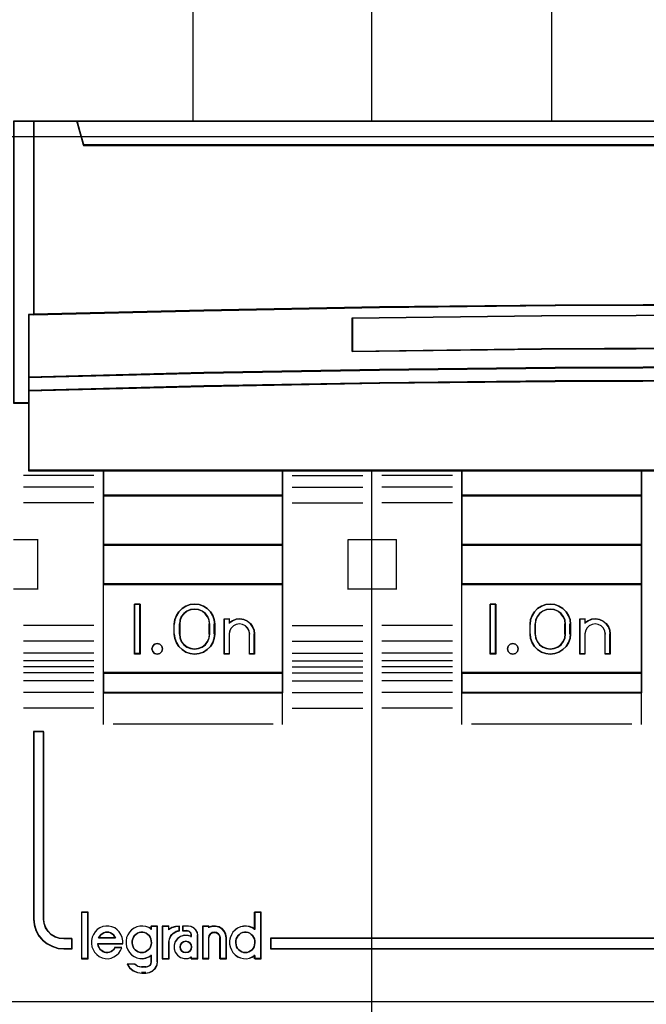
# Model space of a CAD drawing. Header units: millimetres. Extents: x 203 to 3426, y 719 to 2381.
# Tile 154 of 185: x 3369.24 to 3372.49, y 2289.53 to 2294.64. Entities that reach past the tile are written whole.
import ezdxf

# ---------------------------------------------------------------- set-up
doc = ezdxf.new("R2010")
doc.units = ezdxf.units.MM
doc.layers.add('45', color=7, linetype='Continuous')
doc.layers.add('E_Legrand_obudowy', color=7, linetype='Continuous')

# ---------------------------------------------------------------- blocks, each defined once
blk = doc.blocks.new('XL3 160 wnękowa 6x24M')
at = {"layer": 'E_Legrand_obudowy'}
blk.add_lwpolyline([(-215.641, -325.091), (215.545, -325.091), (215.545, -370.033), (-215.641, -370.033), (-215.641, -325.091)], dxfattribs=at)
blk = doc.blocks.new('S304 TX3')
at = {"layer": '45', "color": 139}
for points in [[(17.970325, 22.215289), (17.970325, 41.02555)], [(8.979787, 29.461747), (8.979787, 22.215289)], [(26.975195, 29.461747), (26.975195, 22.215289)], [(-0.014334, 22.247615), (71.983424, 22.247615)], [(0.981828, 22.247615), (0.981828, 12.531794)], [(3.164067, 22.247615), (3.518815, 21.033586)], [(3.486565, 21.065913), (68.482525, 21.065913)], [(71.232719, 12.521018), (62.422764, 12.749816), (53.612809, 12.919948), (44.797285, 13.01968), (35.981761, 13.049013), (27.171805, 13.01968), (18.356281, 12.919948), (9.540757, 12.749816), (0.736371, 12.521018)], [(0.736371, 12.553344), (0.736371, 4.701668)], [(54.989552, 12.339632), (45.485257, 12.473992), (35.980962, 12.521018), (26.482238, 12.473992), (16.972371, 12.339632)], [(16.972371, 10.694587), (16.972371, 12.371958)], [(54.989552, 10.694587), (45.485257, 10.823202), (35.980962, 10.870586), (26.482238, 10.823202), (16.972371, 10.694587)], [(71.232719, 9.387172), (62.422764, 9.621038), (53.612809, 9.778898), (44.797285, 9.884137), (35.981761, 9.913371), (27.171805, 9.884137), (18.356281, 9.778898), (9.540757, 9.621038), (0.736371, 9.387172)], [(71.232719, 8.710117), (62.422764, 8.944782), (53.612809, 9.114913), (44.797285, 9.208779), (35.981761, 9.238112), (27.171805, 9.208779), (18.356281, 9.114913), (9.540757, 8.944782), (0.736371, 8.710117)], [(35.981762, 9.221949), (27.175837, 9.194451), (18.364346, 9.106459), (9.552854, 8.946972), (0.752496, 8.726991), (0.752496, 8.105544), (0.752496, 4.717831), (4.504198, 4.717831), (13.488246, 4.717831), (17.985836, 4.717831), (22.483426, 4.717831), (31.489738, 4.717831), (35.981762, 4.717831)], [(0.768621, 8.121062), (-0.014334, 8.121062)], [(4.020479, 4.475384), (0.480164, 4.475384)], [(71.232719, 4.733994), (0.736371, 4.733994)], [(4.488102, 4.733994), (4.488102, -6.438303)], [(4.488102, 4.733994), (13.505514, 4.733994)], [(13.471473, 4.733994), (13.471473, -6.438303)], [(13.973137, 4.475384), (17.508077, 4.475384)], [(17.970325, -41.02555), (17.970325, 4.733994)], [(22.005137, 4.475384), (18.470197, 4.475384)], [(22.467385, 4.733994), (22.467385, -6.438303)], [(22.467385, 4.733994), (31.506297, 4.733994)], [(31.474047, 4.733994), (31.474047, -6.438303)], [(4.020479, 3.888125), (0.480164, 3.888125)], [(4.488102, 3.475068), (13.505514, 3.475068)], [(13.973137, 3.888125), (17.508077, 3.888125)], [(22.005137, 3.888125), (18.470197, 3.888125)], [(22.467385, 3.475068), (31.506297, 3.475068)], [(4.020479, 3.096133), (0.480164, 3.096133)], [(13.973137, 3.096133), (17.508077, 3.096133)], [(22.005137, 3.096133), (18.470197, 3.096133)], [(-0.014334, 1.253539), (1.220118, 1.253539)], [(1.187869, 1.253539), (1.187869, -1.248151)], [(4.488102, 1.005704), (13.505514, 1.005704)], [(16.773497, -1.248151), (16.773497, 1.253539)], [(16.773497, 1.253539), (18.002574, 1.253539)], [(17.970325, 1.253539), (19.210152, 1.253539)], [(19.177902, 1.253539), (19.177902, -1.248151)], [(22.467385, 1.005704), (31.506297, 1.005704)], [(4.488102, -0.973378), (13.505514, -0.973378)], [(22.467385, -0.973378), (31.506297, -0.973378)], [(-0.014334, -1.215824), (1.220118, -1.215824)], [(16.773497, -1.215824), (18.002574, -1.215824)], [(17.970325, -1.215824), (19.210152, -1.215824)], [(6.335301, -1.98447), (6.052219, -1.98447)], [(6.052219, -1.98447), (6.052219, -4.493343)], [(6.303051, -1.98447), (6.303051, -4.493343)], [(10.087032, -3.008133), (10.058738, -2.780652), (9.985176, -2.570233), (9.860685, -2.376874), (9.702243, -2.211951), (9.509849, -2.092523), (9.29482, -2.012905), (9.068474, -1.98447), (8.842128, -2.012905), (8.627099, -2.092523), (8.440364, -2.211951), (8.276263, -2.376874), (8.157431, -2.570233), (8.07821, -2.780652), (8.049917, -3.008133)], [(9.830825, -3.008133), (9.808068, -2.806898), (9.728419, -2.622912), (9.614636, -2.461925), (9.449649, -2.335434), (9.267596, -2.26069), (9.068474, -2.237692), (8.869353, -2.26069), (8.687299, -2.335434), (8.528002, -2.461925), (8.40284, -2.622912), (8.328881, -2.806898), (8.306124, -3.008133)], [(24.187376, -1.98447), (23.902503, -1.98447)], [(23.902503, -1.98447), (23.902503, -4.493343)], [(24.153335, -1.98447), (24.153335, -4.493343)], [(27.939107, -3.008133), (27.910814, -2.780652), (27.837251, -2.570233), (27.712761, -2.376874), (27.554319, -2.211951), (27.356266, -2.092523), (27.146896, -2.012905), (26.92055, -1.98447), (26.694204, -2.012905), (26.479175, -2.092523), (26.281122, -2.211951), (26.12268, -2.376874), (26.003848, -2.570233), (25.930286, -2.780652), (25.901992, -3.008133)], [(27.6829, -3.008133), (27.660148, -2.806898), (27.580516, -2.622912), (27.466756, -2.461925), (27.301803, -2.335434), (27.114099, -2.26069), (26.920706, -2.237692), (26.721626, -2.26069), (26.539609, -2.335434), (26.374657, -2.461925), (26.255209, -2.622912), (26.181265, -2.806898), (26.152825, -3.008133)], [(10.554654, -2.73336), (10.832361, -2.73336)], [(10.554654, -2.73336), (10.554654, -4.493343)], [(10.800111, -2.73336), (10.800111, -2.95246)], [(12.079355, -3.502006), (12.062222, -3.306976), (11.982269, -3.123419), (11.868051, -2.968543), (11.719567, -2.842347), (11.536818, -2.762041), (11.342648, -2.73336), (11.148477, -2.744833), (10.965728, -2.819403), (10.800111, -2.92839)], [(28.40673, -2.73336), (28.684437, -2.73336)], [(28.40673, -2.73336), (28.40673, -4.493343)], [(28.650395, -2.73336), (28.650395, -2.95246)], [(29.93143, -3.502006), (29.908555, -3.306976), (29.834209, -3.123419), (29.719831, -2.968543), (29.571139, -2.842347), (29.388134, -2.762041), (29.193691, -2.73336), (28.99353, -2.744833), (28.816243, -2.819403), (28.650395, -2.92839)], [(4.020479, -3.063806), (0.480164, -3.063806)], [(8.049917, -3.502006), (8.049917, -2.975807)], [(8.306124, -3.502006), (8.306124, -2.975807)], [(9.798575, -3.502006), (9.798575, -2.975807)], [(10.054782, -3.502006), (10.054782, -2.975807)], [(11.835689, -3.502006), (11.812676, -3.344146), (11.737885, -3.19798), (11.62282, -3.0752), (11.473237, -3.00504), (11.3179, -2.975807), (11.162564, -3.00504), (11.018733, -3.0752), (10.897916, -3.19798), (10.828877, -3.344146), (10.800111, -3.502006)], [(13.973137, -3.063806), (17.508077, -3.063806)], [(22.005137, -3.063806), (18.470197, -3.063806)], [(25.901992, -3.502006), (25.901992, -2.975807)], [(26.152825, -3.502006), (26.152825, -2.975807)], [(27.648859, -3.502006), (27.648859, -2.975807)], [(27.905066, -3.502006), (27.905066, -2.975807)], [(29.685973, -3.502006), (29.657207, -3.344146), (29.588169, -3.19798), (29.467351, -3.0752), (29.323521, -3.00504), (29.168184, -2.975807), (29.012847, -3.00504), (28.869017, -3.0752), (28.7482, -3.19798), (28.679161, -3.344146), (28.650395, -3.502006)], [(4.020479, -3.848614), (0.480164, -3.848614)], [(8.049917, -3.469679), (8.07821, -3.69716), (8.157431, -3.918954), (8.276263, -4.106625), (8.440364, -4.265862), (8.627099, -4.390976), (8.842128, -4.464908), (9.068474, -4.493343), (9.29482, -4.464908), (9.509849, -4.390976), (9.702243, -4.265862), (9.860685, -4.106625), (9.985176, -3.918954), (10.058738, -3.69716), (10.087032, -3.469679)], [(8.306124, -3.469679), (8.328881, -3.670914), (8.40284, -3.8549), (8.528002, -4.021637), (8.687299, -4.142378), (8.869353, -4.217123), (9.068474, -4.240121), (9.267596, -4.217123), (9.449649, -4.142378), (9.614636, -4.021637), (9.728419, -3.8549), (9.808068, -3.670914), (9.830825, -3.469679)], [(10.800111, -3.469679), (10.800111, -4.493343)], [(11.801648, -3.469679), (11.801648, -4.493343)], [(12.047105, -3.469679), (12.047105, -4.493343)], [(13.973137, -3.848614), (17.508077, -3.848614)], [(22.005137, -3.848614), (18.470197, -3.848614)], [(25.901992, -3.469679), (25.930286, -3.69716), (26.003848, -3.918954), (26.12268, -4.106625), (26.281122, -4.265862), (26.479175, -4.390976), (26.694204, -4.464908), (26.92055, -4.493343), (27.146896, -4.464908), (27.356266, -4.390976), (27.554319, -4.265862), (27.712761, -4.106625), (27.837251, -3.918954), (27.910814, -3.69716), (27.939107, -3.469679)], [(26.152825, -3.469679), (26.181265, -3.670914), (26.255209, -3.8549), (26.374657, -4.021637), (26.539609, -4.142378), (26.721626, -4.217123), (26.920706, -4.240121), (27.114099, -4.217123), (27.301803, -4.142378), (27.466756, -4.021637), (27.580516, -3.8549), (27.660148, -3.670914), (27.6829, -3.469679)], [(28.650395, -3.469679), (28.650395, -4.493343)], [(29.653723, -3.469679), (29.653723, -4.493343)], [(29.897389, -3.469679), (29.897389, -4.493343)], [(4.020479, -4.448445), (0.480164, -4.448445)], [(4.020479, -4.839952), (0.480164, -4.839952)], [(6.335301, -4.459221), (6.052219, -4.459221)], [(10.554654, -4.459221), (10.832361, -4.459221)], [(11.801648, -4.459221), (12.079355, -4.459221)], [(13.973137, -4.448445), (17.508077, -4.448445)], [(13.973137, -4.839952), (17.508077, -4.839952)], [(22.005137, -4.448445), (18.470197, -4.448445)], [(22.005137, -4.839952), (18.470197, -4.839952)], [(24.187376, -4.459221), (23.902503, -4.459221)], [(28.40673, -4.459221), (28.684437, -4.459221)], [(29.653723, -4.459221), (29.93143, -4.459221)], [(4.020479, -5.136275), (0.480164, -5.136275)], [(4.020479, -5.432599), (0.480164, -5.432599)], [(4.488102, -5.416436), (13.505514, -5.416436)], [(13.973137, -5.136275), (17.508077, -5.136275)], [(13.973137, -5.432599), (17.508077, -5.432599)], [(22.005137, -5.136275), (18.470197, -5.136275)], [(22.005137, -5.432599), (18.470197, -5.432599)], [(22.467385, -5.416436), (31.506297, -5.416436)], [(4.020479, -5.829493), (0.480164, -5.829493)], [(13.973137, -5.829493), (17.508077, -5.829493)], [(22.005137, -5.829493), (18.470197, -5.829493)], [(4.020479, -6.42214), (0.480164, -6.42214)], [(4.488102, -6.405977), (13.505514, -6.405977)], [(4.488102, -6.405977), (4.488102, -8.033063)], [(13.471473, -6.405977), (13.471473, -8.033063)], [(13.973137, -6.42214), (17.508077, -6.42214)], [(22.005137, -6.42214), (18.470197, -6.42214)], [(22.467385, -6.405977), (31.506297, -6.405977)], [(22.467385, -6.405977), (22.467385, -8.033063)], [(31.474047, -6.405977), (31.474047, -8.033063)], [(4.020479, -7.214132), (0.480164, -7.214132)], [(13.973137, -7.214132), (17.508077, -7.214132)], [(22.005137, -7.214132), (18.470197, -7.214132)], [(4.977224, -8.000736), (13.009225, -8.000736)], [(22.967257, -8.000736), (31.004633, -8.000736)], [(3.386232, -17.447173), (3.386232, -19.778251)], [(3.386232, -17.447173), (3.724856, -17.447173)], [(3.692606, -17.447173), (3.692606, -19.778251)], [(12.06323, -17.447173), (12.06323, -18.332552)], [(12.06323, -17.447173), (12.403645, -17.447173)], [(12.369603, -17.447173), (12.369603, -19.778251)], [(5.460972, -19.037848), (5.460972, -18.880793), (5.432571, -18.718129), (5.370091, -18.572292), (5.29057, -18.437673), (5.176968, -18.325491), (5.063367, -18.235745), (4.915685, -18.174045), (4.762323, -18.145999), (4.614641, -18.14039), (4.461279, -18.168436), (4.319277, -18.224527), (4.188635, -18.314273), (4.080714, -18.426455), (3.989833, -18.561074), (3.927352, -18.706911), (3.898952, -18.858357), (3.893271, -19.021021), (3.915992, -19.178076), (3.972793, -19.323913), (4.052314, -19.458532), (4.160235, -19.576323), (4.285197, -19.671678), (4.427198, -19.733379), (4.57488, -19.772642), (4.733922, -19.778251), (4.875924, -19.750206), (5.023606, -19.694115), (5.154248, -19.609978), (5.262169, -19.503405), (5.35873, -19.374395), (5.421211, -19.228558)], [(6.903256, -18.303055), (6.771836, -18.218918), (6.628987, -18.162827), (6.480425, -18.14039), (6.320435, -18.145999), (6.171872, -18.174045), (6.034738, -18.241354), (5.903318, -18.3311), (5.800467, -18.443282), (5.714758, -18.577901), (5.657618, -18.723738), (5.634763, -18.880793), (5.634763, -19.037848), (5.657618, -19.189295), (5.714758, -19.335131), (5.800467, -19.46975), (5.903318, -19.587542), (6.034738, -19.677287), (6.171872, -19.738988), (6.320435, -19.772642), (6.480425, -19.778251), (6.628987, -19.750206), (6.771836, -19.694115), (6.903256, -19.609978)], [(6.871006, -18.14039), (6.871006, -18.332552)], [(6.871006, -18.14039), (7.20963, -18.14039)], [(7.17738, -18.14039), (7.17738, -19.932699)], [(7.449712, -18.14039), (7.449712, -19.778251)], [(7.449712, -18.14039), (7.79371, -18.14039)], [(8.306124, -18.14039), (8.110755, -18.160145), (7.927227, -18.225995), (7.76146, -18.337939)], [(7.76146, -18.14039), (7.76146, -18.337939)], [(8.273874, -18.14039), (8.273874, -18.404388)], [(8.467373, -18.14039), (8.467373, -18.404388)], [(8.762997, -18.14039), (8.467373, -18.14039)], [(9.225244, -18.630671), (9.207306, -18.482996), (9.129574, -18.341228), (9.021945, -18.228995), (8.884419, -18.158111), (8.728955, -18.14039)], [(9.463535, -18.14039), (9.463535, -19.778251)], [(9.463535, -18.14039), (9.809325, -18.14039)], [(10.665737, -18.745609), (10.636826, -18.571026), (10.561658, -18.408083), (10.446015, -18.274237), (10.295678, -18.186946), (10.116431, -18.14039), (9.948748, -18.152029), (9.775283, -18.204404)], [(9.775283, -18.14039), (9.775283, -18.233777)], [(12.097271, -18.303055), (11.965851, -18.218918), (11.823002, -18.162827), (11.67444, -18.14039), (11.525878, -18.145999), (11.371602, -18.174045), (11.228753, -18.241354), (11.108761, -18.3311), (10.994482, -18.443282), (10.914487, -18.577901), (10.863061, -18.723738), (10.828778, -18.880793), (10.828778, -19.037848), (10.863061, -19.189295), (10.914487, -19.335131), (10.994482, -19.46975), (11.108761, -19.587542), (11.228753, -19.677287), (11.371602, -19.738988), (11.525878, -19.772642), (11.67444, -19.778251), (11.823002, -19.750206), (11.965851, -19.694115), (12.097271, -19.609978)], [(5.106224, -18.745609), (5.054036, -18.665563), (4.996049, -18.585517), (4.926465, -18.523943), (4.845283, -18.480842), (4.764102, -18.450055), (4.677122, -18.443897), (4.59594, -18.450055), (4.50896, -18.480842), (4.427779, -18.523943), (4.358195, -18.585517), (4.294409, -18.665563), (4.24802, -18.745609)], [(4.24802, -18.713283), (5.106224, -18.713283)], [(8.306124, -18.372061), (8.140357, -18.418511), (7.98643, -18.511409), (7.862104, -18.639145), (7.791061, -18.801718), (7.76146, -18.970096)], [(8.913496, -18.66416), (8.739788, -18.607593), (8.54871, -18.601937), (8.369212, -18.658503), (8.212875, -18.76598), (8.09707, -18.918709), (8.039167, -19.094065), (8.039167, -19.280735), (8.09707, -19.456091), (8.212875, -19.608821), (8.369212, -19.716297), (8.54871, -19.772864), (8.739788, -19.772864), (8.913496, -19.704984)], [(8.467373, -18.372061), (8.684164, -18.372061)], [(8.913496, -18.630671), (8.887976, -18.498212), (8.785895, -18.403599), (8.651914, -18.372061)], [(8.879454, -18.596549), (8.879454, -18.695323)], [(9.191203, -18.596549), (9.191203, -19.778251)], [(10.353989, -18.745609), (10.330368, -18.628619), (10.265411, -18.530101), (10.176834, -18.468527), (10.064636, -18.443897), (9.958343, -18.468527), (9.86386, -18.530101), (9.798904, -18.628619), (9.775283, -18.745609)], [(9.775283, -18.713283), (9.775283, -19.778251)], [(10.321739, -18.713283), (10.321739, -19.778251)], [(10.633487, -18.713283), (10.633487, -19.778251)], [(4.20502, -19.020381), (5.460972, -19.020381)], [(4.20502, -19.020381), (4.228123, -19.115281), (4.268553, -19.204249), (4.320535, -19.293217), (4.378292, -19.35846), (4.459152, -19.411841), (4.534237, -19.453359), (4.620873, -19.471152), (4.713285, -19.471152), (4.805697, -19.453359), (4.886557, -19.417772), (4.955866, -19.370322), (5.03095, -19.305079), (5.082932, -19.222042)], [(5.050682, -19.207155), (5.423347, -19.207155)], [(7.449712, -19.778251), (7.79371, -19.778251), (7.79371, -18.93777)], [(3.386232, -19.745925), (3.724856, -19.745925)], [(6.871006, -19.580702), (6.871006, -19.932699)], [(8.879454, -19.674089), (8.879454, -19.778251)], [(8.879454, -19.745925), (9.225244, -19.745925)], [(9.463535, -19.745925), (9.809325, -19.745925)], [(10.321739, -19.745925), (10.665737, -19.745925)], [(12.06323, -19.580702), (12.06323, -19.778251)], [(12.06323, -19.745925), (12.403645, -19.745925)], [(5.679554, -20.033269), (5.807506, -20.227892), (5.987802, -20.375333), (6.20881, -20.475593), (6.435634, -20.510979)], [(5.679554, -20.033269), (6.091635, -20.033269)], [(6.057594, -20.033269), (6.228321, -20.161568), (6.435634, -20.202084)], [(6.403384, -20.169758), (6.630924, -20.169758)], [(6.596883, -20.510979), (6.791312, -20.476087), (6.956282, -20.394673), (7.097685, -20.260921), (7.186062, -20.086462), (7.20963, -19.900373)], [(6.596883, -20.202084), (6.715681, -20.177454), (6.815721, -20.115881), (6.878246, -20.017363), (6.903256, -19.900373)], [(6.630924, -20.478653), (6.403384, -20.478653)]]:
    blk.add_lwpolyline(points, dxfattribs=at)
at = {"layer": '45', "color": 7}
for points in [[(1.014078, 12.541976), (1.014078, 22.247615), (-0.014334, 22.247615), (-0.014334, 8.088736), (0.761284, 8.088736), (0.761284, 8.711528), (0.761284, 9.389435), (0.761284, 12.530953), (1.014078, 12.541976)], [(18.356544, 12.89593), (27.171985, 12.989723), (35.981858, 13.017309), (44.797299, 12.989723), (53.61274, 12.89593), (62.422612, 12.735931), (70.981887, 12.531794), (70.981887, 22.247615), (68.804479, 22.247615), (68.481487, 21.061413), (3.487797, 21.061413), (3.164805, 22.247615), (0.981828, 22.247615), (0.981828, 12.531794), (9.541103, 12.735931), (18.356544, 12.89593)], [(3.487065, 21.033586), (68.482026, 21.033586), (68.805023, 22.247615), (62.985493, 22.247615), (53.991674, 22.247615), (44.981149, 22.247615), (35.981761, 22.247615), (26.987942, 22.247615), (17.977416, 22.247615), (8.983597, 22.247615), (3.164067, 22.247615), (3.487065, 21.033586)], [(44.797285, 9.858773), (53.612809, 9.758904), (62.422764, 9.609102), (71.232719, 9.387172), (71.232719, 12.549671), (70.98212, 12.560767), (62.422764, 12.766052), (53.612809, 12.926952), (44.797285, 13.021272), (35.981761, 13.049013), (27.171805, 13.021272), (18.356281, 12.926952), (9.540757, 12.766052), (0.981401, 12.560767), (0.736371, 12.549671), (0.736371, 9.387172), (9.540757, 9.609102), (18.356281, 9.758904), (27.171805, 9.858773), (35.981761, 9.886514), (44.797285, 9.858773)], [(54.989552, 12.369749), (54.989552, 10.694587), (45.485257, 10.801036), (35.980962, 10.840254), (26.482238, 10.801036), (16.972371, 10.694587), (16.972371, 12.369749), (26.482238, 12.4818), (35.980962, 12.521018), (45.485257, 12.4818), (54.989552, 12.369749)], [(35.980962, 10.840254), (45.485257, 10.801036), (54.989552, 10.694587), (54.989552, 12.369749), (45.485257, 12.4818), (35.980962, 12.521018), (26.482238, 12.4818), (16.972371, 12.369749), (16.972371, 10.694587), (26.482238, 10.801036), (35.980962, 10.840254)], [(53.612809, 9.099904), (62.422764, 8.93608), (71.232719, 8.710117), (71.232719, 9.404954), (62.422764, 9.630917), (53.612809, 9.783442), (44.797285, 9.885125), (35.981761, 9.913371), (27.171805, 9.885125), (18.356281, 9.783442), (9.540757, 9.630917), (0.736371, 9.404954), (0.736371, 8.710117), (9.540757, 8.93608), (18.356281, 9.099904), (27.171805, 9.190289), (35.981761, 9.218534), (44.797285, 9.190289), (53.612809, 9.099904)], [(13.505514, 4.733994), (4.488102, 4.733994), (4.488102, 3.442741), (13.505514, 3.442741), (13.505514, 4.733994)], [(22.467385, 4.733994), (22.467385, 3.442741), (31.506297, 3.442741), (31.506297, 4.733994), (22.467385, 4.733994)], [(13.505514, 0.973378), (13.505514, 3.475068), (4.488102, 3.475068), (4.488102, 0.973378), (13.505514, 0.973378)], [(31.506297, 0.973378), (31.506297, 3.475068), (22.467385, 3.475068), (22.467385, 0.973378), (31.506297, 0.973378)], [(13.505514, -1.005704), (13.505514, 1.005704), (4.488102, 1.005704), (4.488102, -1.005704), (13.505514, -1.005704)], [(31.506297, -1.005704), (31.506297, 1.005704), (22.467385, 1.005704), (22.467385, -1.005704), (31.506297, -1.005704)], [(4.488102, -5.448762), (13.505514, -5.448762), (13.505514, -0.973378), (4.488102, -0.973378), (4.488102, -5.448762)], [(22.467385, -0.973378), (22.467385, -5.448762), (31.506297, -5.448762), (31.506297, -0.973378), (22.467385, -0.973378)], [(6.335301, -1.98447), (6.335301, -4.493343), (6.052219, -4.493343), (6.052219, -1.98447), (6.335301, -1.98447)], [(9.509849, -4.392988), (9.29482, -4.465466), (9.068474, -4.493343), (8.842128, -4.465466), (8.627099, -4.392988), (8.440364, -4.270332), (8.276263, -4.114224), (8.157431, -3.93024), (8.07821, -3.712804), (8.049917, -3.489794), (8.049917, -2.988019), (8.07821, -2.765008), (8.157431, -2.558723), (8.276263, -2.369164), (8.440364, -2.207481), (8.627099, -2.0904), (8.842128, -2.012346), (9.068474, -1.98447), (9.29482, -2.012346), (9.509849, -2.0904), (9.702243, -2.207481), (9.860685, -2.369164), (9.985176, -2.558723), (10.058738, -2.765008), (10.087032, -2.988019), (10.087032, -3.489794), (10.058738, -3.712804), (9.985176, -3.93024), (9.860685, -4.114224), (9.702243, -4.270332), (9.509849, -4.392988)], [(8.687299, -4.145033), (8.869353, -4.217747), (9.068474, -4.240121), (9.267596, -4.217747), (9.449649, -4.145033), (9.614636, -4.027572), (9.728419, -3.865364), (9.808068, -3.686376), (9.830825, -3.490608), (9.830825, -2.987204), (9.808068, -2.791436), (9.728419, -2.612448), (9.614636, -2.455833), (9.449649, -2.332779), (9.267596, -2.260065), (9.068474, -2.237692), (8.869353, -2.260065), (8.687299, -2.332779), (8.528002, -2.455833), (8.40284, -2.612448), (8.328881, -2.791436), (8.306124, -2.987204), (8.306124, -3.490608), (8.328881, -3.686376), (8.40284, -3.865364), (8.528002, -4.027572), (8.687299, -4.145033)], [(24.187376, -1.98447), (24.187376, -4.493343), (23.902503, -4.493343), (23.902503, -1.98447), (24.187376, -1.98447)], [(25.930286, -2.765008), (26.003848, -2.558723), (26.12268, -2.369164), (26.281122, -2.207481), (26.479175, -2.0904), (26.694204, -2.012346), (26.92055, -1.98447), (27.146896, -2.012346), (27.356266, -2.0904), (27.554319, -2.207481), (27.712761, -2.369164), (27.837251, -2.558723), (27.910814, -2.765008), (27.939107, -2.988019), (27.939107, -3.489794), (27.910814, -3.712804), (27.837251, -3.93024), (27.712761, -4.114224), (27.554319, -4.270332), (27.356266, -4.392988), (27.146896, -4.465466), (26.92055, -4.493343), (26.694204, -4.465466), (26.479175, -4.392988), (26.281122, -4.270332), (26.12268, -4.114224), (26.003848, -3.93024), (25.930286, -3.712804), (25.901992, -3.489794), (25.901992, -2.988019), (25.930286, -2.765008)], [(26.181265, -2.791436), (26.152825, -2.987204), (26.152825, -3.490608), (26.181265, -3.686376), (26.255209, -3.865364), (26.374657, -4.027572), (26.539609, -4.145033), (26.721626, -4.217747), (26.920706, -4.240121), (27.114099, -4.217747), (27.301803, -4.145033), (27.466756, -4.027572), (27.580516, -3.865364), (27.660148, -3.686376), (27.6829, -3.490608), (27.6829, -2.987204), (27.660148, -2.791436), (27.580516, -2.612448), (27.466756, -2.455833), (27.301803, -2.332779), (27.114099, -2.260065), (26.920706, -2.237692), (26.721626, -2.260065), (26.539609, -2.332779), (26.374657, -2.455833), (26.255209, -2.612448), (26.181265, -2.791436)], [(12.079355, -4.493343), (11.829031, -4.493343), (11.829031, -3.484436), (11.806274, -3.3331), (11.732315, -3.192974), (11.618531, -3.075268), (11.470612, -3.008007), (11.317004, -2.979982), (11.163397, -3.008007), (11.021167, -3.075268), (10.901694, -3.192974), (10.833424, -3.3331), (10.804978, -3.484436), (10.804978, -4.493343), (10.554654, -4.493343), (10.554654, -2.73336), (10.804978, -2.73336), (10.804978, -2.923932), (10.969964, -2.817436), (11.152018, -2.74457), (11.34545, -2.73336), (11.538882, -2.761385), (11.720936, -2.839856), (11.868855, -2.963167), (11.982639, -3.114503), (12.062287, -3.293864), (12.079355, -3.484436), (12.079355, -4.493343)], [(28.40673, -4.493343), (28.40673, -2.73336), (28.657054, -2.73336), (28.657054, -2.923932), (28.82204, -2.817436), (28.998405, -2.74457), (29.197526, -2.73336), (29.390958, -2.761385), (29.573012, -2.839856), (29.720931, -2.963167), (29.834714, -3.114503), (29.908674, -3.293864), (29.93143, -3.484436), (29.93143, -4.493343), (29.681106, -4.493343), (29.681106, -3.484436), (29.65266, -3.3331), (29.58439, -3.192974), (29.464917, -3.075268), (29.322688, -3.008007), (29.16908, -2.979982), (29.015472, -3.008007), (28.873243, -3.075268), (28.75377, -3.192974), (28.6855, -3.3331), (28.657054, -3.484436), (28.657054, -4.493343), (28.40673, -4.493343)], [(7.42483, -4.10028), (7.460462, -4.223479), (7.42483, -4.358411), (7.329812, -4.458143), (7.193223, -4.493343), (7.062573, -4.458143), (6.967554, -4.358411), (6.931923, -4.223479), (6.967554, -4.10028), (7.062573, -4.000548), (7.193223, -3.965348), (7.329812, -4.000548), (7.42483, -4.10028)], [(25.275151, -4.10028), (25.310745, -4.223479), (25.275151, -4.358411), (25.180233, -4.458143), (25.043789, -4.493343), (24.907344, -4.458143), (24.812426, -4.358411), (24.776832, -4.223479), (24.812426, -4.10028), (24.907344, -4.000548), (25.043789, -3.965348), (25.180233, -4.000548), (25.275151, -4.10028)], [(13.505514, -6.438303), (13.505514, -5.416436), (4.488102, -5.416436), (4.488102, -6.438303), (13.505514, -6.438303)], [(31.506297, -6.438303), (31.506297, -5.416436), (22.467385, -5.416436), (22.467385, -6.438303), (31.506297, -6.438303)], [(2.510866, -18.787958), (2.284342, -18.765895), (2.074807, -18.69419), (1.876599, -18.578358), (1.718032, -18.418401), (1.593443, -18.230864), (1.519823, -18.015748), (1.491507, -17.795117), (1.491507, -8.379671), (0.981828, -8.379671), (0.981828, -17.795117), (1.015807, -18.087453), (1.100753, -18.368758), (1.242331, -18.628), (1.434876, -18.854148), (1.667064, -19.036169), (1.93323, -19.174063), (2.216385, -19.262316), (2.510866, -19.284379), (2.91861, -19.284379), (2.91861, -18.787958), (2.510866, -18.787958)], [(3.708731, -19.763884), (3.708731, -17.463336), (3.402357, -17.463336), (3.402357, -19.763884), (3.708731, -19.763884)], [(70.981887, -18.756384), (12.871267, -18.756384), (12.871267, -19.284379), (70.981887, -19.284379), (70.981887, -18.756384)]]:
    blk.add_lwpolyline(points, close=True, dxfattribs=at)
at = {"layer": '45', "color": 140}
for points in [[(1.014078, 12.541976), (1.014078, 22.247615), (-0.014334, 22.247615), (-0.014334, 8.088736), (0.761284, 8.088736), (0.761284, 8.711528), (0.761284, 9.389435), (0.761284, 12.530953), (1.014078, 12.541976)], [(18.356544, 12.89593), (27.171985, 12.989723), (35.981858, 13.017309), (44.797299, 12.989723), (53.61274, 12.89593), (62.422612, 12.735931), (70.981887, 12.531794), (70.981887, 22.247615), (68.804479, 22.247615), (68.481487, 21.061413), (3.487797, 21.061413), (3.164805, 22.247615), (0.981828, 22.247615), (0.981828, 12.531794), (9.541103, 12.735931), (18.356544, 12.89593)], [(0.997953, 12.547972), (0.997953, 22.231452), (0, 22.231452), (0, 8.104899), (0.752646, 8.104899), (0.752646, 8.726269), (0.752646, 9.402628), (0.752646, 12.536974), (0.997953, 12.547972)], [(3.501257, 21.047954), (68.467833, 21.047954), (68.79069, 22.231452), (62.973702, 22.231452), (53.98381, 22.231452), (44.97722, 22.231452), (35.981762, 22.231452), (26.991871, 22.231452), (17.98528, 22.231452), (8.995389, 22.231452), (3.1784, 22.231452), (3.501257, 21.047954)]]:
    blk.add_lwpolyline(points, close=True, dxfattribs=at)
at = {"layer": '45', "color": 59}
for points in [[(3.487065, 21.033586), (68.482026, 21.033586), (68.805023, 22.247615), (62.985493, 22.247615), (53.991674, 22.247615), (44.981149, 22.247615), (35.981761, 22.247615), (26.987942, 22.247615), (17.977416, 22.247615), (8.983597, 22.247615), (3.164067, 22.247615), (3.487065, 21.033586)], [(18.363318, 12.910882), (27.174923, 13.004362), (35.980962, 13.031856), (44.792567, 13.004362), (53.604172, 12.910882), (62.410211, 12.751415), (70.965762, 12.547957), (70.965762, 22.231452), (68.789301, 22.231452), (68.46645, 21.049197), (3.50104, 21.049197), (3.178189, 22.231452), (0.996161, 22.231452), (0.996161, 12.547957), (9.551712, 12.751415), (18.363318, 12.910882)], [(44.797285, 9.858773), (53.612809, 9.758904), (62.422764, 9.609102), (71.232719, 9.387172), (71.232719, 12.549671), (70.98212, 12.560767), (62.422764, 12.766052), (53.612809, 12.926952), (44.797285, 13.021272), (35.981761, 13.049013), (27.171805, 13.021272), (18.356281, 12.926952), (9.540757, 12.766052), (0.981401, 12.560767), (0.736371, 12.549671), (0.736371, 9.387172), (9.540757, 9.609102), (18.356281, 9.758904), (27.171805, 9.858773), (35.981761, 9.886514), (44.797285, 9.858773)], [(54.989552, 12.369749), (54.989552, 10.694587), (45.485257, 10.801036), (35.980962, 10.840254), (26.482238, 10.801036), (16.972371, 10.694587), (16.972371, 12.369749), (26.482238, 12.4818), (35.980962, 12.521018), (45.485257, 12.4818), (54.989552, 12.369749)], [(35.980962, 10.840254), (45.485257, 10.801036), (54.989552, 10.694587), (54.989552, 12.369749), (45.485257, 12.4818), (35.980962, 12.521018), (26.482238, 12.4818), (16.972371, 12.369749), (16.972371, 10.694587), (26.482238, 10.801036), (35.980962, 10.840254)], [(35.981858, 10.853839), (45.478538, 10.815315), (54.975219, 10.710751), (54.975219, 12.356264), (45.478538, 12.466331), (35.981858, 12.504855), (26.490744, 12.466331), (16.988496, 12.356264), (16.988496, 10.710751), (26.490744, 10.815315), (35.981858, 10.853839)], [(53.612809, 9.099904), (62.422764, 8.93608), (71.232719, 8.710117), (71.232719, 9.404954), (62.422764, 9.630917), (53.612809, 9.783442), (44.797285, 9.885125), (35.981761, 9.913371), (27.171805, 9.885125), (18.356281, 9.783442), (9.540757, 9.630917), (0.736371, 9.404954), (0.736371, 8.710117), (9.540757, 8.93608), (18.356281, 9.099904), (27.171805, 9.190289), (35.981761, 9.218534), (44.797285, 9.190289), (53.612809, 9.099904)], [(53.604745, 9.106177), (62.41067, 8.94651), (71.216594, 8.726281), (71.216594, 9.403487), (62.41067, 9.623716), (53.604745, 9.772371), (44.793253, 9.871475), (35.981762, 9.899004), (27.175837, 9.871475), (18.364346, 9.772371), (9.552854, 9.623716), (0.752496, 9.403487), (0.752496, 8.726281), (9.552854, 8.94651), (18.364346, 9.106177), (27.175837, 9.194269), (35.981762, 9.221797), (44.793253, 9.194269), (53.604745, 9.106177)], [(13.505514, 4.733994), (4.488102, 4.733994), (4.488102, 3.442741), (13.505514, 3.442741), (13.505514, 4.733994)], [(13.489389, 4.717831), (4.504227, 4.717831), (4.504227, 3.457109), (13.489389, 3.457109), (13.489389, 4.717831)], [(22.467385, 4.733994), (22.467385, 3.442741), (31.506297, 3.442741), (31.506297, 4.733994), (22.467385, 4.733994)], [(22.48351, 4.717831), (22.48351, 3.457109), (31.490172, 3.457109), (31.490172, 4.717831), (22.48351, 4.717831)], [(13.505514, 0.973378), (13.505514, 3.475068), (4.488102, 3.475068), (4.488102, 0.973378), (13.505514, 0.973378)], [(13.489389, 0.989541), (13.489389, 3.458904), (4.504227, 3.458904), (4.504227, 0.989541), (13.489389, 0.989541)], [(31.506297, 0.973378), (31.506297, 3.475068), (22.467385, 3.475068), (22.467385, 0.973378), (31.506297, 0.973378)], [(31.490172, 0.989541), (31.490172, 3.458904), (22.48351, 3.458904), (22.48351, 0.989541), (31.490172, 0.989541)], [(13.505514, -1.005704), (13.505514, 1.005704), (4.488102, 1.005704), (4.488102, -1.005704), (13.505514, -1.005704)], [(13.489389, -0.991337), (13.489389, 0.991337), (4.504227, 0.991337), (4.504227, -0.991337), (13.489389, -0.991337)], [(31.506297, -1.005704), (31.506297, 1.005704), (22.467385, 1.005704), (22.467385, -1.005704), (31.506297, -1.005704)], [(31.490172, -0.991337), (31.490172, 0.991337), (22.48351, 0.991337), (22.48351, -0.991337), (31.490172, -0.991337)], [(4.488102, -5.448762), (13.505514, -5.448762), (13.505514, -0.973378), (4.488102, -0.973378), (4.488102, -5.448762)], [(22.467385, -0.973378), (22.467385, -5.448762), (31.506297, -5.448762), (31.506297, -0.973378), (22.467385, -0.973378)], [(6.335301, -1.98447), (6.335301, -4.493343), (6.052219, -4.493343), (6.052219, -1.98447), (6.335301, -1.98447)], [(9.509849, -4.392988), (9.29482, -4.465466), (9.068474, -4.493343), (8.842128, -4.465466), (8.627099, -4.392988), (8.440364, -4.270332), (8.276263, -4.114224), (8.157431, -3.93024), (8.07821, -3.712804), (8.049917, -3.489794), (8.049917, -2.988019), (8.07821, -2.765008), (8.157431, -2.558723), (8.276263, -2.369164), (8.440364, -2.207481), (8.627099, -2.0904), (8.842128, -2.012346), (9.068474, -1.98447), (9.29482, -2.012346), (9.509849, -2.0904), (9.702243, -2.207481), (9.860685, -2.369164), (9.985176, -2.558723), (10.058738, -2.765008), (10.087032, -2.988019), (10.087032, -3.489794), (10.058738, -3.712804), (9.985176, -3.93024), (9.860685, -4.114224), (9.702243, -4.270332), (9.509849, -4.392988)], [(8.687299, -4.145033), (8.869353, -4.217747), (9.068474, -4.240121), (9.267596, -4.217747), (9.449649, -4.145033), (9.614636, -4.027572), (9.728419, -3.865364), (9.808068, -3.686376), (9.830825, -3.490608), (9.830825, -2.987204), (9.808068, -2.791436), (9.728419, -2.612448), (9.614636, -2.455833), (9.449649, -2.332779), (9.267596, -2.260065), (9.068474, -2.237692), (8.869353, -2.260065), (8.687299, -2.332779), (8.528002, -2.455833), (8.40284, -2.612448), (8.328881, -2.791436), (8.306124, -2.987204), (8.306124, -3.490608), (8.328881, -3.686376), (8.40284, -3.865364), (8.528002, -4.027572), (8.687299, -4.145033)], [(8.695809, -4.130405), (8.874226, -4.201945), (9.06937, -4.223958), (9.264514, -4.201945), (9.442931, -4.130405), (9.604621, -4.014841), (9.716132, -3.855251), (9.794189, -3.679153), (9.816491, -3.486545), (9.816491, -2.991268), (9.794189, -2.79866), (9.716132, -2.622561), (9.604621, -2.468475), (9.442931, -2.347407), (9.264514, -2.275867), (9.06937, -2.253855), (8.874226, -2.275867), (8.695809, -2.347407), (8.539695, -2.468475), (8.417033, -2.622561), (8.344551, -2.79866), (8.322249, -2.991268), (8.322249, -3.486545), (8.344551, -3.679153), (8.417033, -3.855251), (8.539695, -4.014841), (8.695809, -4.130405)], [(24.187376, -1.98447), (24.187376, -4.493343), (23.902503, -4.493343), (23.902503, -1.98447), (24.187376, -1.98447)], [(25.930286, -2.765008), (26.003848, -2.558723), (26.12268, -2.369164), (26.281122, -2.207481), (26.479175, -2.0904), (26.694204, -2.012346), (26.92055, -1.98447), (27.146896, -2.012346), (27.356266, -2.0904), (27.554319, -2.207481), (27.712761, -2.369164), (27.837251, -2.558723), (27.910814, -2.765008), (27.939107, -2.988019), (27.939107, -3.489794), (27.910814, -3.712804), (27.837251, -3.93024), (27.712761, -4.114224), (27.554319, -4.270332), (27.356266, -4.392988), (27.146896, -4.465466), (26.92055, -4.493343), (26.694204, -4.465466), (26.479175, -4.392988), (26.281122, -4.270332), (26.12268, -4.114224), (26.003848, -3.93024), (25.930286, -3.712804), (25.901992, -3.489794), (25.901992, -2.988019), (25.930286, -2.765008)], [(26.181265, -2.791436), (26.152825, -2.987204), (26.152825, -3.490608), (26.181265, -3.686376), (26.255209, -3.865364), (26.374657, -4.027572), (26.539609, -4.145033), (26.721626, -4.217747), (26.920706, -4.240121), (27.114099, -4.217747), (27.301803, -4.145033), (27.466756, -4.027572), (27.580516, -3.865364), (27.660148, -3.686376), (27.6829, -3.490608), (27.6829, -2.987204), (27.660148, -2.791436), (27.580516, -2.612448), (27.466756, -2.455833), (27.301803, -2.332779), (27.114099, -2.260065), (26.920706, -2.237692), (26.721626, -2.260065), (26.539609, -2.332779), (26.374657, -2.455833), (26.255209, -2.612448), (26.181265, -2.791436)], [(26.195032, -2.79866), (26.167158, -2.991268), (26.167158, -3.486545), (26.195032, -3.679153), (26.267504, -3.855251), (26.384574, -4.014841), (26.546243, -4.130405), (26.724636, -4.201945), (26.919754, -4.223958), (27.109297, -4.201945), (27.293264, -4.130405), (27.454933, -4.014841), (27.566429, -3.855251), (27.644476, -3.679153), (27.666775, -3.486545), (27.666775, -2.991268), (27.644476, -2.79866), (27.566429, -2.622561), (27.454933, -2.468475), (27.293264, -2.347407), (27.109297, -2.275867), (26.919754, -2.253855), (26.724636, -2.275867), (26.546243, -2.347407), (26.384574, -2.468475), (26.267504, -2.622561), (26.195032, -2.79866)], [(12.079355, -4.493343), (11.829031, -4.493343), (11.829031, -3.484436), (11.806274, -3.3331), (11.732315, -3.192974), (11.618531, -3.075268), (11.470612, -3.008007), (11.317004, -2.979982), (11.163397, -3.008007), (11.021167, -3.075268), (10.901694, -3.192974), (10.833424, -3.3331), (10.804978, -3.484436), (10.804978, -4.493343), (10.554654, -4.493343), (10.554654, -2.73336), (10.804978, -2.73336), (10.804978, -2.923932), (10.969964, -2.817436), (11.152018, -2.74457), (11.34545, -2.73336), (11.538882, -2.761385), (11.720936, -2.839856), (11.868855, -2.963167), (11.982639, -3.114503), (12.062287, -3.293864), (12.079355, -3.484436), (12.079355, -4.493343)], [(28.40673, -4.493343), (28.40673, -2.73336), (28.657054, -2.73336), (28.657054, -2.923932), (28.82204, -2.817436), (28.998405, -2.74457), (29.197526, -2.73336), (29.390958, -2.761385), (29.573012, -2.839856), (29.720931, -2.963167), (29.834714, -3.114503), (29.908674, -3.293864), (29.93143, -3.484436), (29.93143, -4.493343), (29.681106, -4.493343), (29.681106, -3.484436), (29.65266, -3.3331), (29.58439, -3.192974), (29.464917, -3.075268), (29.322688, -3.008007), (29.16908, -2.979982), (29.015472, -3.008007), (28.873243, -3.075268), (28.75377, -3.192974), (28.6855, -3.3331), (28.657054, -3.484436), (28.657054, -4.493343), (28.40673, -4.493343)], [(7.42483, -4.10028), (7.460462, -4.223479), (7.42483, -4.358411), (7.329812, -4.458143), (7.193223, -4.493343), (7.062573, -4.458143), (6.967554, -4.358411), (6.931923, -4.223479), (6.967554, -4.10028), (7.062573, -4.000548), (7.193223, -3.965348), (7.329812, -4.000548), (7.42483, -4.10028)], [(25.275151, -4.10028), (25.310745, -4.223479), (25.275151, -4.358411), (25.180233, -4.458143), (25.043789, -4.493343), (24.907344, -4.458143), (24.812426, -4.358411), (24.776832, -4.223479), (24.812426, -4.10028), (24.907344, -4.000548), (25.043789, -3.965348), (25.180233, -4.000548), (25.275151, -4.10028)], [(13.505514, -6.438303), (13.505514, -5.416436), (4.488102, -5.416436), (4.488102, -6.438303), (13.505514, -6.438303)], [(13.489389, -6.423936), (13.489389, -5.432599), (4.504227, -5.432599), (4.504227, -6.423936), (13.489389, -6.423936)], [(31.506297, -6.438303), (31.506297, -5.416436), (22.467385, -5.416436), (22.467385, -6.438303), (31.506297, -6.438303)], [(31.490172, -6.423936), (31.490172, -5.432599), (22.48351, -5.432599), (22.48351, -6.423936), (31.490172, -6.423936)], [(3.724856, -19.778251), (3.724856, -17.447173), (3.386232, -17.447173), (3.386232, -19.778251), (3.724856, -19.778251)], [(10.828778, -18.885973), (10.828778, -19.042121), (10.86289, -19.192693), (10.914059, -19.337689), (10.993656, -19.471531), (11.107364, -19.588642), (11.226759, -19.67787), (11.368895, -19.739214), (11.522401, -19.772675), (11.670223, -19.778251), (11.818044, -19.750368), (11.96018, -19.6946), (12.090945, -19.610949), (12.090945, -19.778251), (12.403645, -19.778251), (12.403645, -17.447173), (12.090945, -17.447173), (12.090945, -18.311568), (11.96018, -18.227917), (11.818044, -18.172149), (11.670223, -18.149842), (11.522401, -18.155419), (11.368895, -18.183303), (11.226759, -18.250224), (11.107364, -18.339452), (10.993656, -18.450987), (10.914059, -18.584828), (10.86289, -18.729824), (10.828778, -18.885973)], [(3.893271, -19.021021), (3.915992, -19.178076), (3.972793, -19.323913), (4.052314, -19.458532), (4.160235, -19.576323), (4.285197, -19.671678), (4.427198, -19.733379), (4.57488, -19.772642), (4.733922, -19.778251), (4.875924, -19.750206), (5.023606, -19.694115), (5.154248, -19.609978), (5.262169, -19.503405), (5.35873, -19.374395), (5.421211, -19.228558), (5.074727, -19.228558), (5.023606, -19.307086), (4.949765, -19.368786), (4.881604, -19.413659), (4.802083, -19.447314), (4.711202, -19.464141), (4.620321, -19.464141), (4.53512, -19.447314), (4.461279, -19.40805), (4.381758, -19.357568), (4.324957, -19.295868), (4.273836, -19.211731), (4.234076, -19.127594), (4.211356, -19.037848), (5.460972, -19.037848), (5.460972, -18.880793), (5.432571, -18.718129), (5.370091, -18.572292), (5.29057, -18.437673), (5.176968, -18.325491), (5.063367, -18.235745), (4.915685, -18.174045), (4.762323, -18.145999), (4.614641, -18.14039), (4.461279, -18.168436), (4.319277, -18.224527), (4.188635, -18.314273), (4.080714, -18.426455), (3.989833, -18.561074), (3.927352, -18.706911), (3.898952, -18.858357), (3.893271, -19.021021)], [(5.657504, -19.183449), (5.714359, -19.328473), (5.79964, -19.462342), (5.901978, -19.579477), (6.032743, -19.668723), (6.169194, -19.730079), (6.317015, -19.763546), (6.476208, -19.769124), (6.624029, -19.741235), (6.766165, -19.685456), (6.89693, -19.601788), (6.89693, -19.925304), (6.874189, -20.031283), (6.817334, -20.120529), (6.726367, -20.176308), (6.618344, -20.198619), (6.419353, -20.198619), (6.226048, -20.165152), (6.066856, -20.059173), (5.680246, -20.059173), (5.805326, -20.243242), (5.981574, -20.382688), (6.197621, -20.477512), (6.419353, -20.510979), (6.618344, -20.510979), (6.805963, -20.477512), (6.965156, -20.399422), (7.101606, -20.271131), (7.186888, -20.103795), (7.20963, -19.925304), (7.20963, -18.14039), (6.89693, -18.14039), (6.89693, -18.302148), (6.766165, -18.21848), (6.624029, -18.162702), (6.476208, -18.14039), (6.317015, -18.145968), (6.169194, -18.173857), (6.032743, -18.240792), (5.901978, -18.330037), (5.79964, -18.441594), (5.714359, -18.575463), (5.657504, -18.720487), (5.634763, -18.876667), (5.634763, -19.032847), (5.657504, -19.183449)], [(7.449712, -18.14039), (7.449712, -19.778251), (7.77376, -19.778251), (7.77376, -18.953712), (7.802692, -18.791047), (7.872131, -18.633992), (7.993649, -18.510592), (8.1441, -18.420846), (8.306124, -18.375973), (8.306124, -18.14039), (8.115167, -18.157218), (7.935784, -18.213309), (7.77376, -18.308664), (7.77376, -18.14039), (7.449712, -18.14039)], [(7.465837, -18.156553), (7.465837, -19.763884), (7.777682, -19.763884), (7.777682, -18.954714), (7.805525, -18.795082), (7.872349, -18.640954), (7.989291, -18.519854), (8.134076, -18.431781), (8.289999, -18.387745), (8.289999, -18.156553), (8.106233, -18.173067), (7.933604, -18.228113), (7.777682, -18.32169), (7.777682, -18.156553), (7.465837, -18.156553)], [(8.039167, -19.099549), (8.039167, -19.284649), (8.096465, -19.458532), (8.211062, -19.609978), (8.365768, -19.716551), (8.543393, -19.772642), (8.732478, -19.772642), (8.904373, -19.705333), (8.904373, -19.778251), (9.225244, -19.778251), (9.225244, -18.605947), (9.208055, -18.465719), (9.133567, -18.3311), (9.03043, -18.224527), (8.898643, -18.157218), (8.749667, -18.14039), (8.480365, -18.14039), (8.480365, -18.375973), (8.66945, -18.375973), (8.789776, -18.404019), (8.881454, -18.488155), (8.904373, -18.605947), (8.904373, -18.673256), (8.732478, -18.617165), (8.543393, -18.611556), (8.365768, -18.667647), (8.211062, -18.77422), (8.096465, -18.925666), (8.039167, -19.099549)], [(9.463535, -18.14039), (9.463535, -19.778251), (9.784122, -19.778251), (9.784122, -18.723738), (9.807021, -18.617165), (9.869994, -18.527419), (9.96159, -18.471328), (10.064636, -18.448892), (10.173406, -18.471328), (10.259278, -18.527419), (10.322251, -18.617165), (10.34515, -18.723738), (10.34515, -19.778251), (10.665737, -19.778251), (10.665737, -18.723738), (10.637113, -18.555465), (10.562691, -18.398409), (10.448196, -18.2694), (10.299351, -18.185263), (10.121884, -18.14039), (9.955865, -18.151608), (9.784122, -18.202091), (9.784122, -18.14039), (9.463535, -18.14039)], [(9.47966, -18.156553), (9.47966, -19.763884), (9.792125, -19.763884), (9.792125, -18.729027), (9.814444, -18.624441), (9.875821, -18.536368), (9.965096, -18.481322), (10.065532, -18.459304), (10.171547, -18.481322), (10.255243, -18.536368), (10.31662, -18.624441), (10.338939, -18.729027), (10.338939, -19.763884), (10.651404, -19.763884), (10.651404, -18.729027), (10.623505, -18.563891), (10.550968, -18.409763), (10.439374, -18.283158), (10.294301, -18.20059), (10.121329, -18.156553), (9.959517, -18.167562), (9.792125, -18.217103), (9.792125, -18.156553), (9.47966, -18.156553)], [(5.106224, -18.745609), (4.24802, -18.745609), (4.294409, -18.665563), (4.358195, -18.585517), (4.427779, -18.523943), (4.50896, -18.480842), (4.59594, -18.450055), (4.677122, -18.443897), (4.764102, -18.450055), (4.845283, -18.480842), (4.926465, -18.523943), (4.996049, -18.585517), (5.054036, -18.665563), (5.106224, -18.745609)], [(5.106224, -18.745609), (4.24802, -18.745609), (4.294409, -18.665563), (4.358195, -18.585517), (4.427779, -18.523943), (4.50896, -18.480842), (4.59594, -18.450055), (4.677122, -18.443897), (4.764102, -18.450055), (4.845283, -18.480842), (4.926465, -18.523943), (4.996049, -18.585517), (5.054036, -18.665563), (5.106224, -18.745609)], [(6.20067, -18.506327), (6.287054, -18.466599), (6.379196, -18.443897), (6.46558, -18.443897), (6.551963, -18.466599), (6.638347, -18.506327), (6.718971, -18.557406), (6.782319, -18.619836), (6.834149, -18.704968), (6.874462, -18.790099), (6.891738, -18.886582), (6.903256, -18.983064), (6.885979, -19.079547), (6.857185, -19.176029), (6.816873, -19.261161), (6.747766, -19.329266), (6.678659, -19.386021), (6.598034, -19.431424), (6.511651, -19.465477), (6.419509, -19.471152), (6.333125, -19.465477), (6.240983, -19.431424), (6.160358, -19.386021), (6.085492, -19.329266), (6.027903, -19.261161), (5.981832, -19.176029), (5.953038, -19.079547), (5.935761, -18.983064), (5.94152, -18.886582), (5.964556, -18.790099), (6.004868, -18.704968), (6.056698, -18.619836), (6.120046, -18.557406), (6.20067, -18.506327)], [(6.027903, -19.261161), (5.981832, -19.176029), (5.953038, -19.079547), (5.935761, -18.983064), (5.94152, -18.886582), (5.964556, -18.790099), (6.004868, -18.704968), (6.056698, -18.619836), (6.120046, -18.557406), (6.20067, -18.506327), (6.287054, -18.466599), (6.379196, -18.443897), (6.46558, -18.443897), (6.551963, -18.466599), (6.638347, -18.506327), (6.718971, -18.557406), (6.782319, -18.619836), (6.834149, -18.704968), (6.874462, -18.790099), (6.891738, -18.886582), (6.903256, -18.983064), (6.885979, -19.079547), (6.857185, -19.176029), (6.816873, -19.261161), (6.747766, -19.329266), (6.678659, -19.386021), (6.598034, -19.431424), (6.511651, -19.465477), (6.419509, -19.471152), (6.333125, -19.465477), (6.240983, -19.431424), (6.160358, -19.386021), (6.085492, -19.329266), (6.027903, -19.261161)], [(11.394121, -18.506327), (11.480574, -18.466599), (11.572791, -18.443897), (11.665007, -18.443897), (11.757223, -18.466599), (11.837913, -18.506327), (11.912838, -18.557406), (11.982001, -18.619836), (12.033872, -18.704968), (12.068454, -18.790099), (12.097271, -18.886582), (12.097271, -18.983064), (12.079981, -19.079547), (12.056927, -19.176029), (12.010818, -19.261161), (11.953183, -19.329266), (11.878257, -19.386021), (11.791804, -19.431424), (11.711115, -19.465477), (11.618899, -19.471152), (11.526682, -19.465477), (11.440229, -19.431424), (11.353777, -19.386021), (11.284614, -19.329266), (11.221215, -19.261161), (11.175107, -19.176029), (11.152053, -19.079547), (11.140526, -18.983064), (11.140526, -18.886582), (11.16358, -18.790099), (11.198161, -18.704968), (11.255797, -18.619836), (11.319195, -18.557406), (11.394121, -18.506327)], [(11.140526, -18.886582), (11.16358, -18.790099), (11.198161, -18.704968), (11.255797, -18.619836), (11.319195, -18.557406), (11.394121, -18.506327), (11.480574, -18.466599), (11.572791, -18.443897), (11.665007, -18.443897), (11.757223, -18.466599), (11.837913, -18.506327), (11.912838, -18.557406), (11.982001, -18.619836), (12.033872, -18.704968), (12.068454, -18.790099), (12.097271, -18.886582), (12.097271, -18.983064), (12.079981, -19.079547), (12.056927, -19.176029), (12.010818, -19.261161), (11.953183, -19.329266), (11.878257, -19.386021), (11.791804, -19.431424), (11.711115, -19.465477), (11.618899, -19.471152), (11.526682, -19.465477), (11.440229, -19.431424), (11.353777, -19.386021), (11.284614, -19.329266), (11.221215, -19.261161), (11.175107, -19.176029), (11.152053, -19.079547), (11.140526, -18.983064), (11.140526, -18.886582)], [(8.895747, -19.080709), (8.913496, -19.185604), (8.895747, -19.302155), (8.836585, -19.395395), (8.741926, -19.45367), (8.635434, -19.471152), (8.51711, -19.45367), (8.422451, -19.395395), (8.363289, -19.302155), (8.34554, -19.185604), (8.363289, -19.080709), (8.422451, -18.987469), (8.51711, -18.929194), (8.635434, -18.900056), (8.741926, -18.929194), (8.836585, -18.987469), (8.895747, -19.080709)], [(8.51711, -19.45367), (8.422451, -19.395395), (8.363289, -19.302155), (8.34554, -19.185604), (8.363289, -19.080709), (8.422451, -18.987469), (8.51711, -18.929194), (8.635434, -18.900056), (8.741926, -18.929194), (8.836585, -18.987469), (8.895747, -19.080709), (8.913496, -19.185604), (8.895747, -19.302155), (8.836585, -19.395395), (8.741926, -19.45367), (8.635434, -19.471152), (8.51711, -19.45367)]]:
    blk.add_lwpolyline(points, close=True, dxfattribs=at)
at = {"layer": '45', "color": 7}
blk.add_lwpolyline([(35.981761, 9.238112), (27.171805, 9.210417), (18.356281, 9.121793), (9.540757, 8.961162), (0.736371, 8.739602), (0.736371, 8.113694), (0.736371, 4.701668), (4.489791, 4.701668), (13.47795, 4.701668), (17.977598, 4.701668), (22.477247, 4.701668), (31.487681, 4.701668), (35.981761, 4.701668)], dxfattribs=at)
at = {"layer": '45', "color": 59}
blk.add_lwpolyline([(35.981761, 9.238112), (27.171805, 9.210417), (18.356281, 9.121793), (9.540757, 8.961162), (0.736371, 8.739602), (0.736371, 8.113694), (0.736371, 4.701668), (4.489791, 4.701668), (13.47795, 4.701668), (17.977598, 4.701668), (22.477247, 4.701668), (31.487681, 4.701668), (35.981761, 4.701668)], dxfattribs=at)
at = {"layer": '45', "color": 139}
for points in [[(7.460462, -4.223479), (7.42483, -4.10028), (7.329812, -4.000548), (7.193223, -3.965348), (7.062573, -4.000548), (6.967554, -4.10028), (6.931923, -4.223479), (6.967554, -4.358411), (7.062573, -4.458143), (7.193223, -4.493343), (7.329812, -4.458143), (7.42483, -4.358411), (7.460462, -4.223479)], [(25.310745, -4.223479), (25.275151, -4.10028), (25.180233, -4.000548), (25.043789, -3.965348), (24.907344, -4.000548), (24.812426, -4.10028), (24.776832, -4.223479), (24.812426, -4.358411), (24.907344, -4.458143), (25.043789, -4.493343), (25.180233, -4.458143), (25.275151, -4.358411), (25.310745, -4.223479)], [(2.501154, -18.773267), (2.278192, -18.751269), (2.071952, -18.679776), (1.87686, -18.564288), (1.720787, -18.404805), (1.598158, -18.217824), (1.525696, -18.003346), (1.497825, -17.783369), (1.497825, -8.395834), (0.996161, -8.395834), (0.996161, -17.783369), (1.029606, -18.074839), (1.113216, -18.35531), (1.252567, -18.613783), (1.442085, -18.83926), (1.670621, -19.020741), (1.932601, -19.158227), (2.211303, -19.246218), (2.501154, -19.268216), (2.902485, -19.268216), (2.902485, -18.773267), (2.501154, -18.773267)], [(6.419509, -19.471152), (6.511651, -19.465477), (6.598034, -19.431424), (6.678659, -19.386021), (6.747766, -19.329266), (6.816873, -19.261161), (6.857185, -19.176029), (6.885979, -19.079547), (6.903256, -18.983064), (6.891738, -18.886582), (6.874462, -18.790099), (6.834149, -18.704968), (6.782319, -18.619836), (6.718971, -18.557406), (6.638347, -18.506327), (6.551963, -18.466599), (6.46558, -18.443897), (6.379196, -18.443897), (6.287054, -18.466599), (6.20067, -18.506327), (6.120046, -18.557406), (6.056698, -18.619836), (6.004868, -18.704968), (5.964556, -18.790099), (5.94152, -18.886582), (5.935761, -18.983064), (5.953038, -19.079547), (5.981832, -19.176029), (6.027903, -19.261161), (6.085492, -19.329266), (6.160358, -19.386021), (6.240983, -19.431424), (6.333125, -19.465477), (6.419509, -19.471152)], [(11.618899, -19.471152), (11.711115, -19.465477), (11.791804, -19.431424), (11.878257, -19.386021), (11.953183, -19.329266), (12.010818, -19.261161), (12.056927, -19.176029), (12.079981, -19.079547), (12.097271, -18.983064), (12.097271, -18.886582), (12.068454, -18.790099), (12.033872, -18.704968), (11.982001, -18.619836), (11.912838, -18.557406), (11.837913, -18.506327), (11.757223, -18.466599), (11.665007, -18.443897), (11.572791, -18.443897), (11.480574, -18.466599), (11.394121, -18.506327), (11.319195, -18.557406), (11.255797, -18.619836), (11.198161, -18.704968), (11.16358, -18.790099), (11.140526, -18.886582), (11.140526, -18.983064), (11.152053, -19.079547), (11.175107, -19.176029), (11.221215, -19.261161), (11.284614, -19.329266), (11.353777, -19.386021), (11.440229, -19.431424), (11.526682, -19.465477), (11.618899, -19.471152)], [(70.965762, -18.772547), (12.887392, -18.772547), (12.887392, -19.268216), (70.965762, -19.268216), (70.965762, -18.772547)], [(8.913496, -19.185604), (8.895747, -19.080709), (8.836585, -18.987469), (8.741926, -18.929194), (8.635434, -18.900056), (8.51711, -18.929194), (8.422451, -18.987469), (8.363289, -19.080709), (8.34554, -19.185604), (8.363289, -19.302155), (8.422451, -19.395395), (8.51711, -19.45367), (8.635434, -19.471152), (8.741926, -19.45367), (8.836585, -19.395395), (8.895747, -19.302155), (8.913496, -19.185604)]]:
    blk.add_lwpolyline(points, close=True, dxfattribs=at)
at = {"layer": '45', "color": 1}
for points in [[(2.510866, -18.787958), (2.284342, -18.765895), (2.074807, -18.69419), (1.876599, -18.578358), (1.718032, -18.418401), (1.593443, -18.230864), (1.519823, -18.015748), (1.491507, -17.795117), (1.491507, -8.379671), (0.981828, -8.379671), (0.981828, -17.795117), (1.015807, -18.087453), (1.100753, -18.368758), (1.242331, -18.628), (1.434876, -18.854148), (1.667064, -19.036169), (1.93323, -19.174063), (2.216385, -19.262316), (2.510866, -19.284379), (2.91861, -19.284379), (2.91861, -18.787958), (2.510866, -18.787958)], [(70.981887, -18.756384), (12.871267, -18.756384), (12.871267, -19.284379), (70.981887, -19.284379), (70.981887, -18.756384)]]:
    blk.add_lwpolyline(points, close=True, dxfattribs=at)
blk = doc.blocks.new('G$C3556625F')
at = {"xscale": 0.103478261, "yscale": 0.103478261, "zscale": 0.103478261}
blk.add_blockref('S304 TX3', (-71.817, 84.6702), dxfattribs=at)
at = {"layer": 'E_Legrand_obudowy', "color": 67, "true_color": 0x727430, "xscale": 0.1, "yscale": 0.1, "zscale": 0.1}
blk.add_blockref('XL3 160 wnękowa 6x24M', (-68.6374, 119.4025), dxfattribs=at)

msp = doc.modelspace()

# ---------------------------------------------------------------- block references
msp.add_blockref('G$C3556625F', (3441.0223, 2207.1429))

doc.saveas('drawing.dxf')
